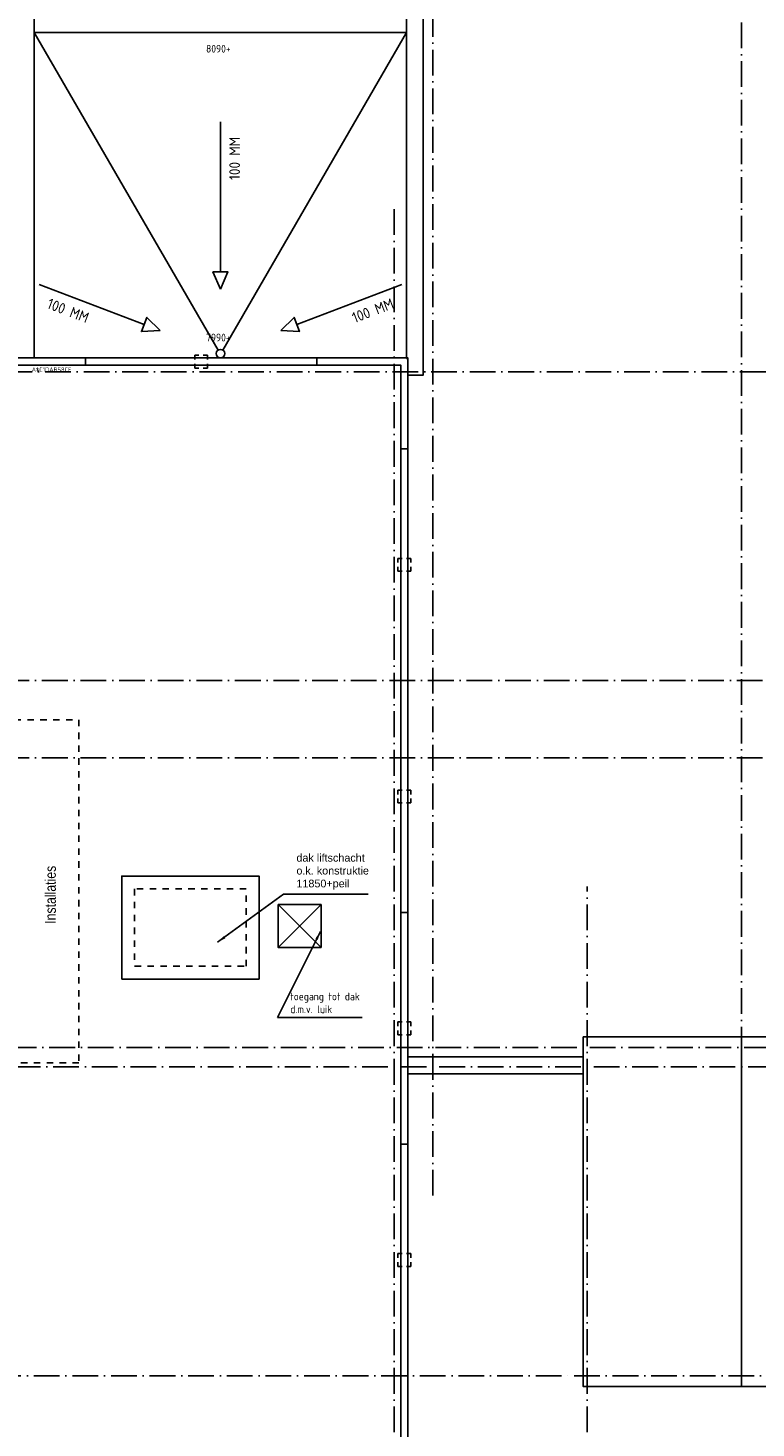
# Model space of a CAD drawing. Extents: x -4389 to 148511, y -40018 to 84100.
# Tile 6 of 28: x 37716 to 54690, y 35001 to 67626. Entities that reach past the tile are written whole.
import ezdxf
from ezdxf.enums import TextEntityAlignment as Align

# ---------------------------------------------------------------- set-up
doc = ezdxf.new("R2010")
doc.units = 0
doc.header["$LTSCALE"] = 100
for name, pattern in [('DASHDOT', [9, 6, -1.5, 0, -1.5]), ('DASHED', [3, 1.5, -1.5]), ('HIDDEN', [2, 1, -1])]:
    doc.linetypes.add(name, pattern=pattern)
for name, color, linetype in [('AL$1A---_ALGEMEEN', 8, 'CONTINUOUS'), ('AT$1A---_TEKST018', 1, 'CONTINUOUS'), ('AT$1A---_TEKST025', 2, 'CONTINUOUS'), ('BL$4----', 7, 'CONTINUOUS')]:
    doc.layers.add(name, color=color, linetype=linetype)
doc.styles.get("Standard").update_dxf_attribs({"font": 'ISOCP'})
doc.styles.add('TECHNIC', font='technic_.ttf')
doc.dimstyles.new('018RADI100UIT', dxfattribs={"dimscale": 100, "dimtxt": 1.8, "dimasz": 2, "dimexe": 2, "dimexo": 3, "dimgap": 1, "dimtad": 1, "dimdec": 4, "dimrnd": 1, "dimtxsty": 'STANDARD', "dimblk1": 'MSTR3', "dimblk2": 'MSTR3', "dimcen": 3, "dimdle": 1.25, "dimse1": 1, "dimse2": 1, "dimclrd": 7, "dimclre": 1, "dimazin": 3, "dimtfac": 0.75, "dimtdec": 4, "dimtofl": 0, "dimtmove": 0, "dimatfit": 3, "dimtvp": 1.5, "dimtolj": 1, "dimtzin": 0})

# ---------------------------------------------------------------- blocks, each defined once
blk = doc.blocks.new('MSTR3')
at = {"layer": 'AL$1A---_ALGEMEEN', "color": 0, "linetype": 'CONTINUOUS'}
for p, q in [((-1, 0), (0, 0)), ((0, 1.5), (0, 0)), ((0, 0), (0, -1.5)), ((0, 0), (1.5, 0))]:
    blk.add_line(p, q, dxfattribs=at)
blk.add_circle((0, 0), 0.3, dxfattribs=at)

msp = doc.modelspace()

# ---------------------------------------------------------------- linework, layer by layer
at = {"layer": 'AL$1A---_ALGEMEEN', "color": 1, "linetype": 'DASHDOT'}
for points in [[(47153, 40416.6), (47153, 82154)], [(54353, 82154), (54353, 40416.6)], [(46253, 6096.6), (46253, 63516.6)], [(310.1, 59616.6), (145757.8, 59616.6)], [(145753, 52416.6), (-1820.1, 52416.6)], [(145753, 50616.6), (1359.7, 50616.6)], [(50753, 6096.6), (50753, 47620)], [(92818.7, 43866.6), (-1820.1, 43866.6)], [(90210.8, 43416.6), (2039.2, 43416.6)], [(100553, 36216.6), (50153, 36216.6), (25507.3, 36216.6)]]:
    msp.add_lwpolyline(points, dxfattribs=at)
at = {"layer": 'AL$1A---_ALGEMEEN', "linetype": 'CONTINUOUS'}
for points in [[(29983.5, 43256.6), (4243, 43256.6), (4243, 77626.6), (37863, 77626.6), (37863, 59936.6)], [(46563, 59926.6), (46543, 59926.6), (46543, 77626.6), (80163, 77626.6), (80163, 59926.6), (80143, 59926.6)], [(46563, 59536.6), (46933, 59536.6), (46933, 77236.6), (79773, 77236.6), (79773, 59536.6), (80143, 59536.6)], [(46407.7, 57816.5), (46562.8, 57816.5)], [(46407.7, 52416.5), (46562.8, 52416.5)], [(43547.8, 47199.6), (44547.8, 46199.6)], [(44547.8, 47199.6), (43547.8, 46199.6)], [(46407.7, 47016.5), (46562.8, 47016.5)], [(54353, 35966.5), (54353, 44116.5)], [(46407.7, 41616.5), (46562.8, 41616.5)], [(46407.7, 36216.5), (46562.8, 36216.5)]]:
    msp.add_lwpolyline(points, dxfattribs=at)
at = {"layer": 'AL$1A---_ALGEMEEN', "color": 8, "linetype": 'CONTINUOUS'}
for points in [[(37863, 67520.1), (46543, 67520.1)], [(42148.3, 60120.2), (37863, 67520.1)], [(42257.6, 60120.2), (46543, 67520.1)], [(42203, 61940), (42203, 65436.5)], [(42203, 61540), (42027, 61940), (42203, 61940)], [(42203, 61540), (42379.1, 61940), (42203, 61940)], [(40424.8, 60715.6), (37972.9, 61651.9)], [(43981.3, 60715.6), (46433.1, 61651.9)], [(40798.4, 60572.8), (40361.9, 60551.1), (40424.8, 60715.6)], [(40798.4, 60572.8), (40487.6, 60880), (40424.8, 60715.6)], [(43607.6, 60572.8), (43918.5, 60880), (43981.3, 60715.6)], [(43607.6, 60572.8), (44044.1, 60551.1), (43981.3, 60715.6)], [(39053, 59771.3), (39053, 59926.5)], [(44453, 59771.3), (44453, 59926.5)], [(46407.7, 59616.5), (46562.8, 59616.5)]]:
    msp.add_lwpolyline(points, dxfattribs=at)
at = {"layer": 'AL$1A---_ALGEMEEN', "linetype": 'CONTINUOUS'}
for points in [[(29733, 59936.3), (29733, 10696.6), (46572.7, 10696.6), (46572.7, 59936.3)], [(29898, 59771.3), (29898, 10861.6), (46407.7, 10861.6), (46407.7, 59771.3)], [(39903, 45461.5), (43103, 45461.5), (43103, 47861.5), (39903, 47861.5)], [(43547.8, 47199.6), (43547.8, 46199.6), (44547.8, 46199.6), (44547.8, 47199.6)], [(50663, 44116.5), (50663, 35966.5), (76043, 35966.5), (76043, 44116.5)], [(46572.7, 43646.5), (46572.7, 43256.5), (50663, 43256.5), (50663, 43646.5)], [(46572.7, 43256.5), (46572.7, 12216.5), (80133, 12216.5), (80133, 43256.5), (76043, 43256.5), (76043, 35966.5), (50663, 35966.5), (50663, 43256.5)]]:
    msp.add_lwpolyline(points, close=True, dxfattribs=at)
at = {"layer": 'AL$1A---_ALGEMEEN', "color": 8, "linetype": 'HIDDEN'}
msp.add_lwpolyline([(41603, 59698.9), (41603, 59998.9), (41903, 59998.9), (41903, 59698.9)], close=True, dxfattribs=at)
at = {"layer": 'AL$1A---_ALGEMEEN', "linetype": 'HIDDEN'}
for points in [[(46640.2, 54966.5), (46340.2, 54966.5), (46340.2, 55266.5), (46640.2, 55266.5)], [(46640.2, 49566.5), (46340.2, 49566.5), (46340.2, 49866.5), (46640.2, 49866.5)], [(46640.2, 44166.5), (46340.2, 44166.5), (46340.2, 44466.5), (46640.2, 44466.5)], [(46640.2, 38766.5), (46340.2, 38766.5), (46340.2, 39066.5), (46640.2, 39066.5)]]:
    msp.add_lwpolyline(points, close=True, dxfattribs=at)
at = {"layer": 'AL$1A---_ALGEMEEN', "linetype": 'DASHED'}
for points in [[(38902.8, 51506.5), (38902.8, 43506.5), (37402.8, 43506.5), (37402.8, 51506.5)], [(40203, 45761.5), (42803, 45761.5), (42803, 47561.5), (40203, 47561.5)]]:
    msp.add_lwpolyline(points, close=True, dxfattribs=at)
at = {"layer": 'AL$1A---_ALGEMEEN', "color": 8, "linetype": 'CONTINUOUS'}
msp.add_circle((42203, 60036.5), 100, dxfattribs=at)

# ---------------------------------------------------------------- texts
at = {"layer": 'AT$1A---_TEKST018', "color": 8, "linetype": 'CONTINUOUS'}
msp.add_text('A$C1DAB58CE', height=100, dxfattribs=at).set_placement((37803, 59616.6))
at = {"layer": 'AT$1A---_TEKST018', "color": 8, "linetype": 'CONTINUOUS', "char_height": 180, "width": 578.42, "attachment_point": 1}
for s, insert in [('8090+', (41867.7, 67232.3)), ('7990+', (41867.7, 60502.1))]:
    msp.add_mtext(s, dxfattribs=dict(at, insert=insert))
at = {"layer": 'AT$1A---_TEKST018', "linetype": 'CONTINUOUS', "insert": (43974.2, 47961.9), "char_height": 180, "attachment_point": 4}
msp.add_mtext('\\A1;\\fArial|b0|i0|c0|p34;dak liftschacht\\Po.k. konstruktie\\P11850+peil', dxfattribs=at)
msp.add_mtext('\\A1;\\fArial|b0|i0|c0|p34;dak liftschacht\\Po.k. konstruktie\\P11850+peil', dxfattribs=at)
at = {"layer": 'AT$1A---_TEKST018', "color": 8, "linetype": 'CONTINUOUS', "char_height": 180, "attachment_point": 4}
for s, insert in [('\\A1;\\fArial|b0|i0|c0|p34;dak liftschacht\\Po.k. konstruktie\\P11850+peil', (43974.2, 47961.9)), ('toegang tot dak\\Pd.m.v. luik', (43831, 44907.6))]:
    msp.add_mtext(s, dxfattribs=dict(at, insert=insert))
at = {"layer": 'AT$1A---_TEKST025', "color": 8, "linetype": 'CONTINUOUS', "char_height": 250, "width": 1902.82}
for insert, attachment_point, rotation in [((42658.5, 65085.9), 9, 90), ((38137.9, 61101.3), 7, 339.09892), ((46268.1, 61101.3), 9, 20.90108)]:
    msp.add_mtext('100 MM', dxfattribs=dict(at, insert=insert, attachment_point=attachment_point, rotation=rotation))
at = {"layer": 'BL$4----', "style": 'TECHNIC'}
msp.add_text('Installaties', height=250, rotation=90, dxfattribs=at).set_placement((38364.3, 47426.7), align=Align.CENTER)

# ---------------------------------------------------------------- leaders
at = {"layer": 'AL$1A---_ALGEMEEN', "linetype": 'CONTINUOUS', "annotation_type": 0, "has_hookline": 1, "hookline_direction": 0, "text_width": 1672.3}
msp.add_leader([(42137.4, 46320.9), (43674.2, 47440), (43874.2, 47440)], dimstyle='018RADI100UIT', override={"dimtxt": 3, "dimse1": 0, "dimse2": 0, "dimclrd": 0, "dimclre": 0, "dimtix": 1, "dimtofl": 1}, dxfattribs=at)
msp.add_leader([(42137.4, 46320.9), (43674.2, 47440), (43874.2, 47440)], dimstyle='018RADI100UIT', override={"dimtxt": 3, "dimse1": 0, "dimse2": 0, "dimclrd": 0, "dimclre": 0, "dimtix": 1, "dimtofl": 1}, dxfattribs=at)
at = {"layer": 'AL$1A---_ALGEMEEN', "color": 8, "linetype": 'CONTINUOUS', "annotation_type": 0, "has_hookline": 1, "hookline_direction": 0, "text_width": 1674}
msp.add_leader([(44534.9, 46571.7), (43531, 44567.6), (43731, 44567.6)], dimstyle='018RADI100UIT', override={"dimtxt": 3, "dimse1": 0, "dimse2": 0, "dimclrd": 0, "dimclre": 0, "dimtix": 1, "dimtofl": 1}, dxfattribs=at)

doc.saveas('drawing.dxf')
